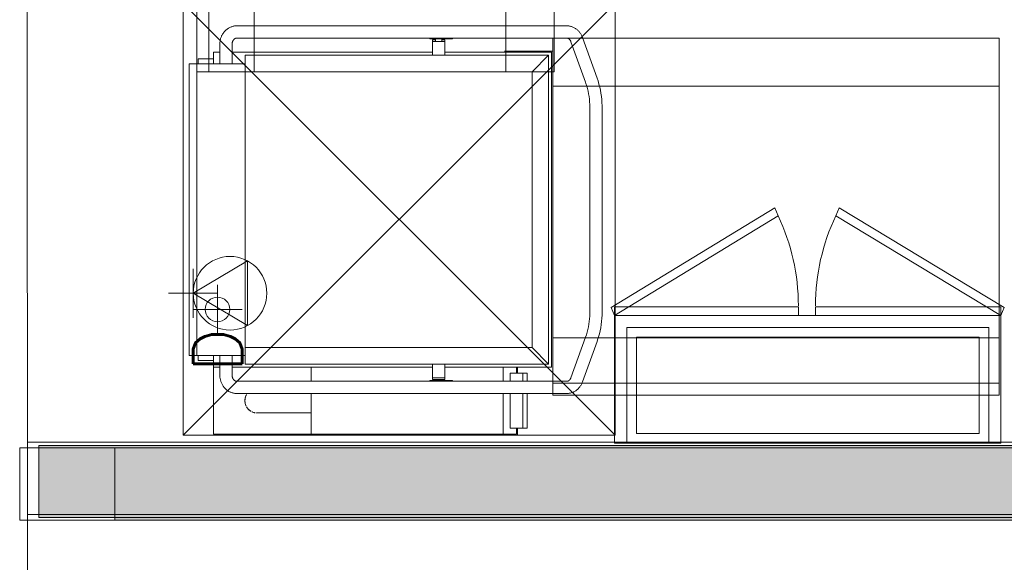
# Model space of a CAD drawing. Header units: millimetres. Extents: x 99250 to 122845, y -19292 to 18303.
# Tile 37 of 99: x 113752 to 115796, y 11014 to 12141. Entities that reach past the tile are written whole.
import ezdxf

# ---------------------------------------------------------------- set-up
doc = ezdxf.new("R2010")
doc.units = ezdxf.units.MM
doc.header["$MEASUREMENT"] = 0
doc.layers.add('IRISH HOUSE_HYD AIRPORT_DRAINAGE LAYOUT 1$0$GREY SCALE', color=8, linetype='Continuous')
doc.layers.add('IRISH HOUSE_HYD AIRPORT_DRAINAGE LAYOUT 1$0$GREYSCALE', color=8, linetype='Continuous', lineweight=0)
doc.layers.add('M-MEP-ELPR-EQUIP', color=6, linetype='Continuous', lineweight=20)
doc.styles.add('IRISH HOUSE_HYD AIRPORT_DRAINAGE LAYOUT 1$0$SIMPLEX', font='SIMPLEX.shx', dxfattribs={"width": 0.7})

# ---------------------------------------------------------------- blocks, each defined once
blk = doc.blocks.new('IRISH HOUSE_HYD AIRPORT_DRAINAGE LAYOUT 1$0$FLOOR PLAN')
at = {"layer": 'IRISH HOUSE_HYD AIRPORT_DRAINAGE LAYOUT 1$0$GREYSCALE', "lineweight": 0, "ltscale": 0.25}
h = blk.add_hatch(color=8, dxfattribs=at)
h.dxf.hatch_style = 1
h.paths.add_polyline_path([(13791.6, 11256.6), (13791.6, 11107.1), (21063, 11107.1), (21063, 11256.6)])
h = blk.add_hatch(color=8, dxfattribs=at)
h.dxf.hatch_style = 1
h.paths.add_polyline_path([(13949.6, 11251.6), (13949.6, 11101.2), (21261.6, 11101.5), (21261.6, 11251.8)])
at = {"layer": 'IRISH HOUSE_HYD AIRPORT_DRAINAGE LAYOUT 1$0$GREYSCALE', "color": 8, "lineweight": 0}
for p, q in [((14119.2, 13241.3), (14119.2, 12032.3)), ((14144.3, 12032.3), (14144.2, 13241.3)), ((14238.5, 12032.3), (14238.5, 13241.3)), ((14760.8, 12032.4), (14760.7, 13241.3)), ((14861, 12032.4), (14861, 13241.4)), ((14858.4, 11360.9), (14858.4, 12102.7)), ((14858.4, 12102.7), (15785.4, 12102.7)), ((15785.4, 12102.7), (15785.4, 11360.9)), ((14858.7, 12075.3), (14758.4, 12075.3)), ((14119.2, 12032.3), (14861, 12032.4)), ((14119.2, 12032.3), (14144.3, 12032.3)), ((14144.3, 12032.3), (14238.5, 12032.3)), ((14858.4, 12002.5), (15785.4, 12002.5)), ((14858.4, 11386), (14858.4, 11480.2)), ((14858.4, 11480.2), (15785.4, 11480.2)), ((14858.4, 11360.9), (14858.4, 11386)), ((14858.4, 11386), (15785.4, 11386)), ((15785.4, 11360.9), (14858.4, 11360.9))]:
    blk.add_line(p, q, dxfattribs=at)
at = {"layer": 'IRISH HOUSE_HYD AIRPORT_DRAINAGE LAYOUT 1$0$GREYSCALE', "color": 8, "lineweight": 0, "ltscale": 0.25}
for p, q in [((13767.6, 12178.1), (13767.8, 9019.3)), ((14181.8, 12120.7), (14183, 12121.6)), ((14183, 12121.6), (14184.2, 12122.5)), ((14184.2, 12122.5), (14185.5, 12123.2)), ((14185.5, 12123.2), (14186.8, 12124)), ((14186.8, 12124), (14188.1, 12124.7)), ((14188.1, 12124.7), (14189.4, 12125.3)), ((14189.4, 12125.3), (14190.8, 12125.8)), ((14190.8, 12125.8), (14192.2, 12126.3)), ((14192.2, 12126.3), (14193.6, 12126.8)), ((14193.6, 12126.8), (14195, 12127.1)), ((14195, 12127.1), (14196.5, 12127.5)), ((14196.5, 12127.5), (14197.9, 12127.7)), ((14197.9, 12127.7), (14199.4, 12127.9)), ((14199.4, 12127.9), (14200.9, 12128)), ((14200.9, 12128), (14202.3, 12128.1)), ((14202.3, 12128.1), (14202.7, 12128.1)), ((14202.7, 12128.1), (14887.1, 12128.1)), ((14887.1, 12128.1), (14888.6, 12128)), ((14888.6, 12128), (14890, 12127.9)), ((14890, 12127.9), (14891.5, 12127.8)), ((14891.5, 12127.8), (14893, 12127.5)), ((14893, 12127.5), (14894.4, 12127.2)), ((14894.4, 12127.2), (14895.9, 12126.9)), ((14895.9, 12126.9), (14897.3, 12126.5)), ((14897.3, 12126.5), (14898.7, 12126)), ((14898.7, 12126), (14900, 12125.4)), ((14900, 12125.4), (14901.4, 12124.8)), ((14901.4, 12124.8), (14902.7, 12124.2)), ((14902.7, 12124.2), (14904, 12123.5)), ((14904, 12123.5), (14905.3, 12122.7)), ((14905.3, 12122.7), (14906.5, 12121.9)), ((14906.5, 12121.9), (14907.7, 12121)), ((14168.5, 12100.1), (14168.9, 12101.5)), ((14168.9, 12101.5), (14169.4, 12102.9)), ((14169.4, 12102.9), (14169.9, 12104.3)), ((14169.9, 12104.3), (14170.4, 12105.7)), ((14170.4, 12105.7), (14171, 12107)), ((14171, 12107), (14171.6, 12108.3)), ((14171.6, 12108.3), (14172.3, 12109.6)), ((14172.3, 12109.6), (14173.1, 12110.9)), ((14173.1, 12110.9), (14173.9, 12112.1)), ((14173.9, 12112.1), (14174.7, 12113.3)), ((14174.7, 12113.3), (14175.6, 12114.5)), ((14175.6, 12114.5), (14176.5, 12115.7)), ((14176.5, 12115.7), (14177.5, 12116.8)), ((14177.5, 12116.8), (14178.5, 12117.8)), ((14178.5, 12117.8), (14179.6, 12118.8)), ((14179.6, 12118.8), (14180.7, 12119.8)), ((14180.7, 12119.8), (14181.8, 12120.7)), ((14197.6, 12100.8), (14197.3, 12100.5)), ((14198, 12101), (14197.6, 12100.8)), ((14198.3, 12101.2), (14198, 12101)), ((14198.6, 12101.4), (14198.3, 12101.2)), ((14199, 12101.6), (14198.6, 12101.4)), ((14199.3, 12101.8), (14199, 12101.6)), ((14199.7, 12102), (14199.3, 12101.8)), ((14200, 12102.1), (14199.7, 12102)), ((14200.3, 12102.2), (14200, 12102.1)), ((14200.7, 12102.3), (14200.3, 12102.2)), ((14201, 12102.4), (14200.7, 12102.3)), ((14201.4, 12102.5), (14201, 12102.4)), ((14201.7, 12102.5), (14201.4, 12102.5)), ((14202.1, 12102.6), (14201.7, 12102.5)), ((14202.4, 12102.6), (14202.1, 12102.6)), ((14202.7, 12102.6), (14202.4, 12102.6)), ((14887.1, 12102.6), (14202.7, 12102.6)), ((14602.9, 12101), (14602.9, 12102.6)), ((14603, 12101), (14605, 12101)), ((14605, 12101), (14616.4, 12101)), ((14615.1, 12095.3), (14615.1, 12101)), ((14616.4, 12102.6), (14616.4, 12101)), ((14616.4, 12101), (14650.5, 12101)), ((14627.8, 12101), (14627.8, 12095.3)), ((14650.5, 12101), (14650.5, 12102.6)), ((14887.3, 12102.6), (14887.1, 12102.6)), ((14887.7, 12102.6), (14887.3, 12102.6)), ((14888, 12102.5), (14887.7, 12102.6)), ((14888.4, 12102.5), (14888, 12102.5)), ((14888.7, 12102.4), (14888.4, 12102.5)), ((14889.1, 12102.3), (14888.7, 12102.4)), ((14889.4, 12102.2), (14889.1, 12102.3)), ((14889.7, 12102.1), (14889.4, 12102.2)), ((14890.1, 12102), (14889.7, 12102.1)), ((14890.4, 12101.8), (14890.1, 12102)), ((14890.8, 12101.7), (14890.4, 12101.8)), ((14891.1, 12101.5), (14890.8, 12101.7)), ((14891.5, 12101.3), (14891.1, 12101.5)), ((14891.8, 12101.1), (14891.5, 12101.3)), ((14892.1, 12100.8), (14891.8, 12101.1)), ((14892.5, 12100.6), (14892.1, 12100.8)), ((14907.7, 12121), (14908.8, 12120.1)), ((14908.8, 12120.1), (14909.9, 12119.1)), ((14909.9, 12119.1), (14911, 12118.1)), ((14911, 12118.1), (14912, 12117)), ((14912, 12117), (14913, 12116)), ((14913, 12116), (14914, 12114.8)), ((14914, 12114.8), (14914.9, 12113.7)), ((14914.9, 12113.7), (14915.7, 12112.5)), ((14915.7, 12112.5), (14916.5, 12111.2)), ((14916.5, 12111.2), (14917.3, 12110)), ((14917.3, 12110), (14918, 12108.7)), ((14918, 12108.7), (14918.7, 12107.4)), ((14918.7, 12107.4), (14919.3, 12106)), ((14919.3, 12106), (14919.8, 12104.7)), ((14919.8, 12104.7), (14920.2, 12103.6)), ((14920.2, 12103.6), (14950.3, 12019.6)), ((14167.2, 12089.9), (14167.3, 12091.3)), ((14167.2, 12049), (14167.2, 12089.9)), ((14167.3, 12092.8), (14167.5, 12094.3)), ((14167.3, 12091.3), (14167.3, 12092.8)), ((14167.5, 12094.3), (14167.7, 12095.7)), ((14167.7, 12095.7), (14167.9, 12097.2)), ((14167.9, 12097.2), (14168.2, 12098.6)), ((14168.2, 12098.6), (14168.5, 12100.1)), ((14192.8, 12091.7), (14192.7, 12091.1)), ((14192.7, 12091.1), (14192.7, 12090.6)), ((14192.7, 12090.6), (14192.7, 12090)), ((14192.7, 12090), (14192.7, 12089.9)), ((14192.7, 12089.9), (14192.7, 12049)), ((14192.9, 12092.3), (14192.8, 12091.7)), ((14193, 12092.8), (14192.9, 12092.3)), ((14193.1, 12093.3), (14193, 12092.8)), ((14193.2, 12093.9), (14193.1, 12093.3)), ((14193.4, 12094.4), (14193.2, 12093.9)), ((14193.5, 12094.9), (14193.4, 12094.4)), ((14193.7, 12095.4), (14193.5, 12094.9)), ((14193.9, 12095.9), (14193.7, 12095.4)), ((14194.1, 12096.4), (14193.9, 12095.9)), ((14194.4, 12096.8), (14194.1, 12096.4)), ((14194.6, 12097.3), (14194.4, 12096.8)), ((14194.9, 12097.7), (14194.6, 12097.3)), ((14195.1, 12098.1), (14194.9, 12097.7)), ((14195.4, 12098.5), (14195.1, 12098.1)), ((14195.7, 12098.9), (14195.4, 12098.5)), ((14196, 12099.3), (14195.7, 12098.9)), ((14196.3, 12099.6), (14196, 12099.3)), ((14196.6, 12099.9), (14196.3, 12099.6)), ((14197, 12100.2), (14196.6, 12099.9)), ((14197.3, 12100.5), (14197, 12100.2)), ((14608.7, 12098.8), (14608.7, 12095.3)), ((14608.7, 12098.8), (14615.1, 12098.8)), ((14608.7, 12095.3), (14608.7, 12094.9)), ((14615.1, 12095.3), (14608.7, 12095.3)), ((14608.7, 12094.9), (14608.7, 12067.3)), ((14615.1, 12095.3), (14627.8, 12095.3)), ((14627.8, 12098.8), (14634.2, 12098.8)), ((14634.2, 12095.3), (14627.8, 12095.3)), ((14634.2, 12095.3), (14634.2, 12098.8)), ((14634.2, 12094.9), (14634.2, 12095.3)), ((14634.2, 12067.3), (14634.2, 12094.9)), ((14892.8, 12100.3), (14892.5, 12100.6)), ((14893.1, 12100), (14892.8, 12100.3)), ((14893.4, 12099.7), (14893.1, 12100)), ((14893.7, 12099.3), (14893.4, 12099.7)), ((14894, 12099), (14893.7, 12099.3)), ((14894.3, 12098.6), (14894, 12099)), ((14894.6, 12098.2), (14894.3, 12098.6)), ((14894.9, 12097.8), (14894.6, 12098.2)), ((14895.2, 12097.4), (14894.9, 12097.8)), ((14895.4, 12096.9), (14895.2, 12097.4)), ((14895.6, 12096.5), (14895.4, 12096.9)), ((14895.9, 12096), (14895.6, 12096.5)), ((14896.1, 12095.5), (14895.9, 12096)), ((14896.2, 12095), (14896.1, 12095.5)), ((14926.3, 12011), (14896.2, 12095)), ((14154.2, 12049), (14154.2, 12073.2)), ((14154.2, 12073.2), (14167.3, 12073.2)), ((14192.7, 12073.2), (14608.7, 12073.2)), ((14219.5, 12066.8), (14849.8, 12066.8)), ((14219.5, 12066.8), (14219.5, 12032.3)), ((14849.8, 12066.8), (14219.5, 12066.8)), ((14608.7, 12067.3), (14608.7, 12066.8)), ((14634.2, 12073.2), (14856, 12073.2)), ((14634.2, 12066.8), (14634.2, 12067.3)), ((14815.3, 12032.3), (14849.8, 12066.8)), ((14849.8, 12066.8), (14849.8, 11425.5)), ((14849.8, 11425.5), (14849.8, 12066.8)), ((14856, 12073.2), (14856, 11419.1)), ((14103.3, 12044.5), (14103.3, 12049)), ((14104.9, 12049), (14103.3, 12049)), ((14103.3, 11447.8), (14103.3, 12044.5)), ((14118.1, 12049), (14104.9, 12049)), ((14119.7, 12049), (14118.1, 12049)), ((14119.7, 12049), (14119.7, 12044.5)), ((14218.6, 12049), (14119.7, 12049)), ((14119.7, 12044.5), (14119.7, 11447.8)), ((14122.3, 12059.2), (14122.3, 12049)), ((14122.3, 12059.2), (14154.2, 12059.2)), ((14219.5, 12049), (14218.6, 12049)), ((14815.3, 12032.3), (14219.5, 12032.3)), ((14219.5, 11459.9), (14219.5, 12032.3)), ((14815.3, 11459.9), (14815.3, 12032.3)), ((14950.3, 12019.6), (14952.3, 12013.5)), ((14927.2, 12008.4), (14926.3, 12011)), ((14928.9, 12003), (14927.2, 12008.4)), ((14930.4, 11997.6), (14928.9, 12003)), ((14952.3, 12013.5), (14954.2, 12007.2)), ((14954.2, 12007.2), (14955.8, 12000.9)), ((14955.8, 12000.9), (14957.2, 11994.5)), ((14931.7, 11992.2), (14930.4, 11997.6)), ((14932.8, 11986.7), (14931.7, 11992.2)), ((14933.7, 11981.1), (14932.8, 11986.7)), ((14934.4, 11975.5), (14933.7, 11981.1)), ((14957.2, 11994.5), (14958.4, 11988.1)), ((14958.4, 11988.1), (14959.3, 11981.6)), ((14959.3, 11981.6), (14960, 11975.1)), ((14934.9, 11969.9), (14934.4, 11975.5)), ((14935.2, 11964.3), (14934.9, 11969.9)), ((14935.3, 11958.6), (14935.2, 11964.3)), ((14935.3, 11533.7), (14935.3, 11958.6)), ((14960, 11975.1), (14960.5, 11968.5)), ((14960.5, 11968.5), (14960.8, 11962)), ((14960.8, 11962), (14960.8, 11958.6)), ((14960.8, 11958.6), (14960.8, 11533.7)), ((14112, 11572.6), (14225, 11639.6)), ((14225, 11639.6), (14225, 11505.5)), ((14112, 11623.5), (14112, 11521.6)), ((14162.4, 11589.9), (14162.4, 11488)), ((14061, 11572.6), (14162.9, 11572.6)), ((14112, 11572.6), (14225, 11505.5)), ((14111.5, 11539), (14213.4, 11539)), ((14935.1, 11525.1), (14935.3, 11530.8)), ((14935.3, 11530.8), (14935.3, 11533.7)), ((14960.8, 11533.7), (14960.7, 11527.1)), ((14932.3, 11502.8), (14933.3, 11508.3)), ((14933.3, 11508.3), (14934.1, 11513.9)), ((14934.1, 11513.9), (14934.7, 11519.5)), ((14934.7, 11519.5), (14935.1, 11525.1)), ((14959.7, 11514), (14958.9, 11507.5)), ((14960.3, 11520.6), (14959.7, 11514)), ((14960.7, 11527.1), (14960.3, 11520.6)), ((14928.1, 11486.5), (14929.7, 11491.8)), ((14929.7, 11491.8), (14931.1, 11497.3)), ((14931.1, 11497.3), (14932.3, 11502.8)), ((14955.1, 11488.3), (14953.3, 11482)), ((14956.6, 11494.6), (14955.1, 11488.3)), ((14957.9, 11501), (14956.6, 11494.6)), ((14958.9, 11507.5), (14957.9, 11501)), ((14896.2, 11397.2), (14926.3, 11481.2)), ((14950.3, 11472.6), (14920.2, 11388.7)), ((14926.3, 11481.2), (14928.1, 11486.5)), ((14951.4, 11475.8), (14950.3, 11472.6)), ((14953.3, 11482), (14951.4, 11475.8)), ((14103.3, 11443.3), (14103.3, 11447.8)), ((14119.7, 11447.8), (14119.7, 11443.3)), ((14219.5, 11459.9), (14219.5, 11425.5)), ((14219.5, 11459.9), (14815.3, 11459.9)), ((14815.3, 11459.9), (14849.8, 11425.5)), ((14103.3, 11443.3), (14104.9, 11443.3)), ((14104.9, 11443.3), (14118.1, 11443.3)), ((14118.1, 11443.3), (14119.7, 11443.3)), ((14119.7, 11443.3), (14218.6, 11443.3)), ((14122.3, 11443.3), (14122.3, 11433.1)), ((14154.2, 11433.1), (14122.3, 11433.1)), ((14154.2, 11419.1), (14154.2, 11443.3)), ((14167.2, 11402.4), (14167.2, 11443.3)), ((14192.7, 11443.3), (14192.7, 11402.4)), ((14218.6, 11443.3), (14219.5, 11443.3)), ((14167.3, 11419.1), (14154.2, 11419.1)), ((14154.2, 11419.1), (14154.2, 11280.4)), ((14608.7, 11419.1), (14192.7, 11419.1)), ((14849.8, 11425.5), (14219.5, 11425.5)), ((14849.8, 11425.5), (14219.5, 11425.5)), ((14356.9, 11389.7), (14356.9, 11419.1)), ((14608.7, 11425.5), (14608.7, 11425)), ((14608.7, 11425), (14608.7, 11397.4)), ((14634.2, 11425), (14634.2, 11425.5)), ((14634.2, 11397.4), (14634.2, 11425)), ((14856, 11419.1), (14634.2, 11419.1)), ((14755.3, 11389.7), (14755.3, 11419.1)), ((14770.2, 11406.9), (14770.2, 11389.7)), ((14771.4, 11406.9), (14770.2, 11406.9)), ((14796.6, 11406.9), (14771.4, 11406.9)), ((14783.4, 11406.9), (14783.4, 11419.1)), ((14785, 11419.1), (14785, 11406.9)), ((14805.3, 11406.9), (14796.6, 11406.9)), ((14796.6, 11406.9), (14796.6, 11389.7)), ((14805.3, 11389.7), (14805.3, 11406.9)), ((14167.2, 11402), (14167.2, 11402.4)), ((14167.3, 11400.5), (14167.2, 11402)), ((14167.4, 11399.1), (14167.3, 11400.5)), ((14167.5, 11397.6), (14167.4, 11399.1)), ((14167.7, 11396.1), (14167.5, 11397.6)), ((14168, 11394.7), (14167.7, 11396.1)), ((14168.3, 11393.2), (14168, 11394.7)), ((14168.6, 11391.8), (14168.3, 11393.2)), ((14169, 11390.4), (14168.6, 11391.8)), ((14169.5, 11389), (14169, 11390.4)), ((14170, 11387.6), (14169.5, 11389)), ((14170.6, 11386.3), (14170, 11387.6)), ((14171.2, 11384.9), (14170.6, 11386.3)), ((14192.7, 11402.4), (14192.7, 11401.8)), ((14192.7, 11401.8), (14192.7, 11401.3)), ((14192.7, 11401.3), (14192.8, 11400.7)), ((14192.8, 11400.7), (14192.9, 11400.2)), ((14192.9, 11400.2), (14192.9, 11399.6)), ((14192.9, 11399.6), (14193.1, 11399.1)), ((14193.1, 11399.1), (14193.2, 11398.5)), ((14193.2, 11398.5), (14193.3, 11398)), ((14193.3, 11398), (14193.5, 11397.5)), ((14193.5, 11397.5), (14193.7, 11397)), ((14193.7, 11397), (14193.9, 11396.5)), ((14193.9, 11396.5), (14194.1, 11396)), ((14194.1, 11396), (14194.3, 11395.6)), ((14194.3, 11395.6), (14194.5, 11395.1)), ((14194.5, 11395.1), (14194.8, 11394.7)), ((14194.8, 11394.7), (14195.1, 11394.3)), ((14195.1, 11394.3), (14195.3, 11393.9)), ((14195.3, 11393.9), (14195.6, 11393.5)), ((14195.6, 11393.5), (14195.9, 11393.1)), ((14195.9, 11393.1), (14196.2, 11392.8)), ((14196.2, 11392.8), (14196.6, 11392.4)), ((14196.6, 11392.4), (14196.9, 11392.1)), ((14196.9, 11392.1), (14197.2, 11391.8)), ((14197.2, 11391.8), (14197.5, 11391.6)), ((14197.5, 11391.6), (14197.9, 11391.3)), ((14197.9, 11391.3), (14198.2, 11391.1)), ((14198.2, 11391.1), (14198.5, 11390.9)), ((14198.5, 11390.9), (14198.9, 11390.7)), ((14198.9, 11390.7), (14199.2, 11390.5)), ((14199.2, 11390.5), (14199.6, 11390.3)), ((14199.6, 11390.3), (14199.9, 11390.2)), ((14199.9, 11390.2), (14200.3, 11390.1)), ((14200.3, 11390.1), (14200.6, 11390)), ((14200.6, 11390), (14200.9, 11389.9)), ((14200.9, 11389.9), (14201.3, 11389.8)), ((14201.3, 11389.8), (14201.6, 11389.8)), ((14201.6, 11389.8), (14202, 11389.7)), ((14202, 11389.7), (14202.3, 11389.7)), ((14202.3, 11389.7), (14202.6, 11389.7)), ((14202.6, 11389.7), (14202.7, 11389.7)), ((14202.7, 11389.7), (14887.1, 11389.7)), ((14602.9, 11389.7), (14602.9, 11391.3)), ((14605, 11391.3), (14603, 11391.3)), ((14616.4, 11391.3), (14605, 11391.3)), ((14608.7, 11397.4), (14608.7, 11396.9)), ((14608.7, 11393.5), (14608.7, 11394)), ((14608.8, 11393.5), (14608.8, 11396.9)), ((14634.2, 11396.9), (14608.8, 11396.9)), ((14608.8, 11393.5), (14634.2, 11393.5)), ((14615.1, 11391.3), (14615.1, 11393.5)), ((14650.5, 11391.3), (14616.4, 11391.3)), ((14616.4, 11391.3), (14616.4, 11389.7)), ((14627.8, 11393.5), (14627.8, 11391.3)), ((14634.2, 11396.9), (14634.2, 11397.4)), ((14634.2, 11396.9), (14634.2, 11393.5)), ((14650.5, 11389.7), (14650.5, 11391.3)), ((14887.1, 11389.7), (14887.4, 11389.7)), ((14887.4, 11389.7), (14887.8, 11389.7)), ((14887.8, 11389.7), (14888.1, 11389.7)), ((14888.1, 11389.7), (14888.5, 11389.8)), ((14888.5, 11389.8), (14888.8, 11389.9)), ((14888.8, 11389.9), (14889.1, 11390)), ((14889.1, 11390), (14889.5, 11390.1)), ((14889.5, 11390.1), (14889.8, 11390.2)), ((14889.8, 11390.2), (14890.2, 11390.3)), ((14890.2, 11390.3), (14890.5, 11390.5)), ((14890.5, 11390.5), (14890.9, 11390.6)), ((14890.9, 11390.6), (14891.2, 11390.8)), ((14891.2, 11390.8), (14891.5, 11391)), ((14891.5, 11391), (14891.9, 11391.3)), ((14891.9, 11391.3), (14892.2, 11391.5)), ((14892.2, 11391.5), (14892.5, 11391.8)), ((14892.5, 11391.8), (14892.9, 11392)), ((14892.9, 11392), (14893.2, 11392.4)), ((14893.2, 11392.4), (14893.5, 11392.7)), ((14893.5, 11392.7), (14893.8, 11393)), ((14893.8, 11393), (14894.1, 11393.4)), ((14894.1, 11393.4), (14894.4, 11393.7)), ((14894.4, 11393.7), (14894.7, 11394.1)), ((14894.7, 11394.1), (14895, 11394.6)), ((14895, 11394.6), (14895.2, 11395)), ((14895.2, 11395), (14895.5, 11395.4)), ((14895.5, 11395.4), (14895.7, 11395.9)), ((14895.7, 11395.9), (14895.9, 11396.4)), ((14895.9, 11396.4), (14896.1, 11396.9)), ((14896.1, 11396.9), (14896.2, 11397.2)), ((14919.1, 11385.9), (14918.5, 11384.6)), ((14919.7, 11387.3), (14919.1, 11385.9)), ((14920.2, 11388.7), (14919.7, 11387.3)), ((14171.8, 11383.6), (14171.2, 11384.9)), ((14172.5, 11382.3), (14171.8, 11383.6)), ((14173.3, 11381), (14172.5, 11382.3)), ((14174.1, 11379.8), (14173.3, 11381)), ((14175, 11378.6), (14174.1, 11379.8)), ((14175.8, 11377.4), (14175, 11378.6)), ((14176.8, 11376.3), (14175.8, 11377.4)), ((14177.8, 11375.2), (14176.8, 11376.3)), ((14178.8, 11374.2), (14177.8, 11375.2)), ((14179.9, 11373.2), (14178.8, 11374.2)), ((14181, 11372.2), (14179.9, 11373.2)), ((14182.1, 11371.3), (14181, 11372.2)), ((14183.3, 11370.4), (14182.1, 11371.3)), ((14184.6, 11369.6), (14183.3, 11370.4)), ((14185.8, 11368.8), (14184.6, 11369.6)), ((14187.1, 11368.1), (14185.8, 11368.8)), ((14188.4, 11367.4), (14187.1, 11368.1)), ((14189.8, 11366.8), (14188.4, 11367.4)), ((14191.2, 11366.3), (14189.8, 11366.8)), ((14192.6, 11365.8), (14191.2, 11366.3)), ((14194, 11365.4), (14192.6, 11365.8)), ((14195.4, 11365), (14194, 11365.4)), ((14196.9, 11364.7), (14195.4, 11365)), ((14894.1, 11365), (14892.6, 11364.7)), ((14895.5, 11365.3), (14894.1, 11365)), ((14896.9, 11365.7), (14895.5, 11365.3)), ((14898.3, 11366.2), (14896.9, 11365.7)), ((14899.7, 11366.7), (14898.3, 11366.2)), ((14901.1, 11367.3), (14899.7, 11366.7)), ((14902.4, 11367.9), (14901.1, 11367.3)), ((14903.7, 11368.6), (14902.4, 11367.9)), ((14905, 11369.4), (14903.7, 11368.6)), ((14906.2, 11370.2), (14905, 11369.4)), ((14907.4, 11371.1), (14906.2, 11370.2)), ((14908.6, 11372), (14907.4, 11371.1)), ((14909.7, 11372.9), (14908.6, 11372)), ((14910.8, 11373.9), (14909.7, 11372.9)), ((14911.8, 11375), (14910.8, 11373.9)), ((14912.8, 11376), (14911.8, 11375)), ((14913.8, 11377.2), (14912.8, 11376)), ((14914.7, 11378.3), (14913.8, 11377.2)), ((14915.5, 11379.5), (14914.7, 11378.3)), ((14916.3, 11380.7), (14915.5, 11379.5)), ((14917.1, 11382), (14916.3, 11380.7)), ((14917.8, 11383.3), (14917.1, 11382)), ((14918.5, 11384.6), (14917.8, 11383.3)), ((14198.3, 11364.5), (14196.9, 11364.7)), ((14199.8, 11364.3), (14198.3, 11364.5)), ((14201.3, 11364.2), (14199.8, 11364.3)), ((14202.7, 11364.2), (14201.3, 11364.2)), ((14887.1, 11364.2), (14202.7, 11364.2)), ((14356.9, 11279.6), (14356.9, 11364.2)), ((14755.3, 11279.6), (14755.3, 11364.2)), ((14770.2, 11364.2), (14770.2, 11292.3)), ((14796.6, 11364.2), (14796.6, 11292.3)), ((14805.3, 11292.3), (14805.3, 11364.2)), ((14888.2, 11364.2), (14887.1, 11364.2)), ((14889.7, 11364.3), (14888.2, 11364.2)), ((14891.2, 11364.5), (14889.7, 11364.3)), ((14892.6, 11364.7), (14891.2, 11364.5)), ((14242.1, 11324), (14242.2, 11324)), ((14244.9, 11323.9), (14244.8, 11323.9)), ((14244.8, 11323.9), (14244.8, 11323.9)), ((14245, 11323.9), (14244.9, 11323.9)), ((14245.2, 11323.9), (14245, 11323.9)), ((14245.4, 11323.9), (14245.2, 11323.9)), ((14245.7, 11323.9), (14245.4, 11323.9)), ((14246.1, 11323.9), (14245.7, 11323.9)), ((14246.5, 11323.9), (14246.1, 11323.9)), ((14247.1, 11323.9), (14246.5, 11323.9)), ((14247.6, 11323.9), (14247.1, 11323.9)), ((14248.3, 11323.9), (14247.6, 11323.9)), ((14249, 11323.9), (14248.3, 11323.9)), ((14249.7, 11323.9), (14249, 11323.9)), ((14250.5, 11323.9), (14249.7, 11323.9)), ((14251.4, 11323.9), (14250.5, 11323.9)), ((14252.3, 11323.9), (14251.4, 11323.9)), ((14253.3, 11323.9), (14252.3, 11323.9)), ((14254.4, 11323.9), (14253.3, 11323.9)), ((14255.4, 11323.9), (14254.4, 11323.9)), ((14256.6, 11323.9), (14255.4, 11323.9)), ((14257.8, 11323.9), (14256.6, 11323.9)), ((14259, 11323.9), (14257.8, 11323.9)), ((14260.3, 11323.9), (14259, 11323.9)), ((14261.6, 11323.9), (14260.3, 11323.9)), ((14262.9, 11323.9), (14261.6, 11323.9)), ((14264.3, 11323.9), (14262.9, 11323.9)), ((14265.8, 11323.9), (14264.3, 11323.9)), ((14267.2, 11323.9), (14265.8, 11323.9)), ((14268.7, 11323.9), (14267.2, 11323.9)), ((14270.2, 11323.9), (14268.7, 11323.9)), ((14271.8, 11323.9), (14270.2, 11323.9)), ((14273.4, 11323.9), (14271.8, 11323.9)), ((14275, 11323.9), (14273.4, 11323.9)), ((14276.6, 11323.9), (14275, 11323.9)), ((14278.2, 11323.9), (14276.6, 11323.9)), ((14279.8, 11323.9), (14278.2, 11323.9)), ((14281.5, 11323.9), (14279.8, 11323.9)), ((14283.2, 11323.9), (14281.5, 11323.9)), ((14284.8, 11323.9), (14283.2, 11323.9)), ((14286.5, 11323.9), (14284.8, 11323.9)), ((14356.9, 11323.9), (14286.5, 11323.9)), ((14770.2, 11292.3), (14771.4, 11292.3)), ((14771.4, 11292.3), (14796.6, 11292.3)), ((14783.4, 11279.6), (14783.4, 11292.3)), ((14785, 11292.3), (14785, 11278.8)), ((14796.6, 11292.3), (14805.3, 11292.3)), ((13767.9, 11263.2), (21062, 11263.2)), ((13767.9, 11113.2), (13767.9, 11263.2)), ((14154.2, 11280.4), (14154.2, 11279.6)), ((14356.9, 11279.6), (14154.2, 11279.6)), ((14356.9, 11279.6), (14755.3, 11279.6)), ((14755.3, 11279.6), (14781.6, 11279.6)), ((14773.3, 11278.8), (14773.3, 11279.6)), ((14784.2, 11278), (14774, 11278)), ((14781.6, 11279.6), (14783.4, 11279.6)), ((21363.6, 11251.6), (13751.8, 11251.6)), ((13751.8, 11251.6), (21363.9, 11251.6)), ((13751.8, 11101.2), (13751.8, 11251.6)), ((13791.6, 11256.6), (21063, 11256.6)), ((13791.6, 11107.1), (13791.6, 11256.6)), ((13949.6, 11251.6), (21261.6, 11251.8)), ((13949.6, 11101.2), (13949.6, 11251.6)), ((21363.9, 11101.2), (13751.8, 11101.2)), ((21062, 11113.2), (13767.9, 11113.2)), ((21063, 11107.1), (13791.6, 11107.1)), ((21261.6, 11101.5), (13949.6, 11101.2))]:
    blk.add_line(p, q, dxfattribs=at)
at = {"layer": 'IRISH HOUSE_HYD AIRPORT_DRAINAGE LAYOUT 1$0$GREYSCALE', "color": 8, "lineweight": 0, "ltscale": 125}
for p, q in [((14091, 12174.4), (14091, 11277.5)), ((14987.7, 12174.4), (14091, 11277.5)), ((14091, 12174.4), (14987.7, 11277.5)), ((14987.7, 11277.5), (14987.7, 12174.4)), ((14091, 11277.5), (14987.7, 11277.5))]:
    blk.add_line(p, q, dxfattribs=at)
at = {"layer": 'IRISH HOUSE_HYD AIRPORT_DRAINAGE LAYOUT 1$0$GREYSCALE', "color": 8, "lineweight": 0, "ltscale": 8}
for p, q in [((14979.8, 11543.3), (15319.2, 11750)), ((15326.2, 11733.4), (14986.8, 11526.7)), ((15319.2, 11750), (15326.2, 11733.4)), ((15452.8, 11750.1), (15445.8, 11733.5)), ((15445.8, 11733.5), (15788.7, 11526.7)), ((15795.8, 11543.3), (15452.8, 11750.1)), ((14986.8, 11526.7), (14979.8, 11543.3)), ((15788.7, 11526.7), (15795.8, 11543.3))]:
    blk.add_line(p, q, dxfattribs=at)
at = {"layer": 'IRISH HOUSE_HYD AIRPORT_DRAINAGE LAYOUT 1$0$GREYSCALE', "color": 8, "lineweight": 0, "ltscale": 0.125}
for p, q in [((14986.8, 11526.7), (14986.8, 11544.7)), ((14986.8, 11544.7), (15368.2, 11544.7)), ((15368.2, 11544.7), (15368.2, 11526.7)), ((15788.7, 11544.7), (15403.9, 11544.7)), ((15403.9, 11544.7), (15403.9, 11526.7)), ((15788.7, 11526.7), (15788.7, 11544.7)), ((15368.2, 11526.7), (14986.8, 11526.7)), ((15403.9, 11526.7), (15788.7, 11526.7))]:
    blk.add_line(p, q, dxfattribs=at)
at = {"layer": 'IRISH HOUSE_HYD AIRPORT_DRAINAGE LAYOUT 1$0$GREYSCALE', "color": 8, "lineweight": 0, "ltscale": 10}
for p, q in [((14986.8, 11261.1), (14986.8, 11526.7)), ((14986.8, 11526.7), (15788.7, 11526.7)), ((15788.7, 11526.7), (15788.7, 11261.1)), ((15011.9, 11261.1), (15011.9, 11501.6)), ((15011.9, 11501.6), (15763.7, 11501.6)), ((15763.7, 11501.6), (15763.7, 11261.1)), ((15031.9, 11281.1), (15031.9, 11481.6)), ((15031.9, 11481.6), (15743.6, 11481.6)), ((15743.6, 11481.6), (15743.6, 11281.1)), ((15743.6, 11281.1), (15031.9, 11281.1)), ((15788.7, 11261.1), (14986.8, 11261.1)), ((15763.7, 11261.1), (15011.9, 11261.1))]:
    blk.add_line(p, q, dxfattribs=at)
at = {"layer": 'IRISH HOUSE_HYD AIRPORT_DRAINAGE LAYOUT 1$0$GREYSCALE', "color": 8, "lineweight": 0, "ltscale": 0.25}
for centre, radius in [((14188.4, 11572.6), 76.4), ((14162.4, 11539), 25.5)]:
    blk.add_circle(centre, radius, dxfattribs=at)
at = {"layer": 'IRISH HOUSE_HYD AIRPORT_DRAINAGE LAYOUT 1$0$GREYSCALE', "color": 8, "lineweight": 0, "ltscale": 0.125}
for centre, start, end in [((14932.2, 11546.7), 0, 25.3475), ((15840, 11546.7), 154.6525, 180)]:
    blk.add_arc(centre, 436.1, start, end, dxfattribs=at)
at = {"layer": 'IRISH HOUSE_HYD AIRPORT_DRAINAGE LAYOUT 1$0$GREYSCALE', "color": 8, "lineweight": 0, "ltscale": 0.25}
for centre, radius, start, end in [((14244.8, 11349.3), 25.5, 150, 180), ((14244.8, 11349.3), 25.5, 180, 195), ((14244.8, 11349.3), 25.5, 172.6662, 174.9972), ((14244.8, 11349.3), 25.5, 185.0028, 187.1009), ((14244.8, 11349.3), 25.5, 164.979, 169.9885), ((14244.8, 11349.3), 25.5, 190.0115, 195.021), ((14244.8, 11349.3), 25.5, 159.9736, 164.7435), ((14244.8, 11349.3), 25.5, 154.9783, 157.3338), ((14244.8, 11349.3), 25.5, 144.2594, 144.445), ((14244.8, 11349.3), 25.5, 195.4894, 200.0264), ((14244.8, 11349.3), 25.5, 200, 205), ((14244.8, 11349.3), 25.5, 202.6662, 205.0217), ((14244.8, 11349.3), 25.5, 210, 220), ((14244.8, 11349.3), 25.5, 215.0288, 217.3338), ((14244.8, 11349.3), 25.5, 220.3727, 224.9214), ((14244.8, 11349.3), 25.5, 225, 240), ((14244.8, 11349.3), 25.5, 225.2661, 229.943), ((14244.8, 11349.3), 25.5, 232.6662, 234.9712), ((14244.8, 11349.3), 25.5, 245, 255), ((14244.8, 11349.3), 25.5, 244.9783, 247.3338), ((14244.8, 11349.3), 25.5, 249.9736, 254.979), ((14244.8, 11349.3), 25.5, 255.322, 259.9885), ((14244.8, 11349.3), 25.5, 265, 267.2017), ((14774, 11278.8), 0.796, 180, 270), ((14784.2, 11278.8), 0.796, 270, 0)]:
    blk.add_arc(centre, radius, start, end, dxfattribs=at)
at = {"layer": 'IRISH HOUSE_HYD AIRPORT_DRAINAGE LAYOUT 1$0$GREYSCALE', "color": 8, "lineweight": 0, "ltscale": 0.25, "style": 'IRISH HOUSE_HYD AIRPORT_DRAINAGE LAYOUT 1$0$SIMPLEX'}
blk.add_text('D', height=101.8, rotation=90, dxfattribs=at).set_placement((14213.4, 11408.4))
blk = doc.blocks.new('IRISH HOUSE_HYD AIRPORT_DRAINAGE LAYOUT 1')
at = {"layer": 'IRISH HOUSE_HYD AIRPORT_DRAINAGE LAYOUT 1$0$GREY SCALE'}
blk.add_blockref('IRISH HOUSE_HYD AIRPORT_DRAINAGE LAYOUT 1$0$FLOOR PLAN', (0, 0), dxfattribs=at)

msp = doc.modelspace()

# ---------------------------------------------------------------- block references
at = {"layer": 'M-MEP-ELPR-EQUIP'}
msp.add_blockref('IRISH HOUSE_HYD AIRPORT_DRAINAGE LAYOUT 1', (100000, 0), dxfattribs=at)

doc.saveas('drawing.dxf')
